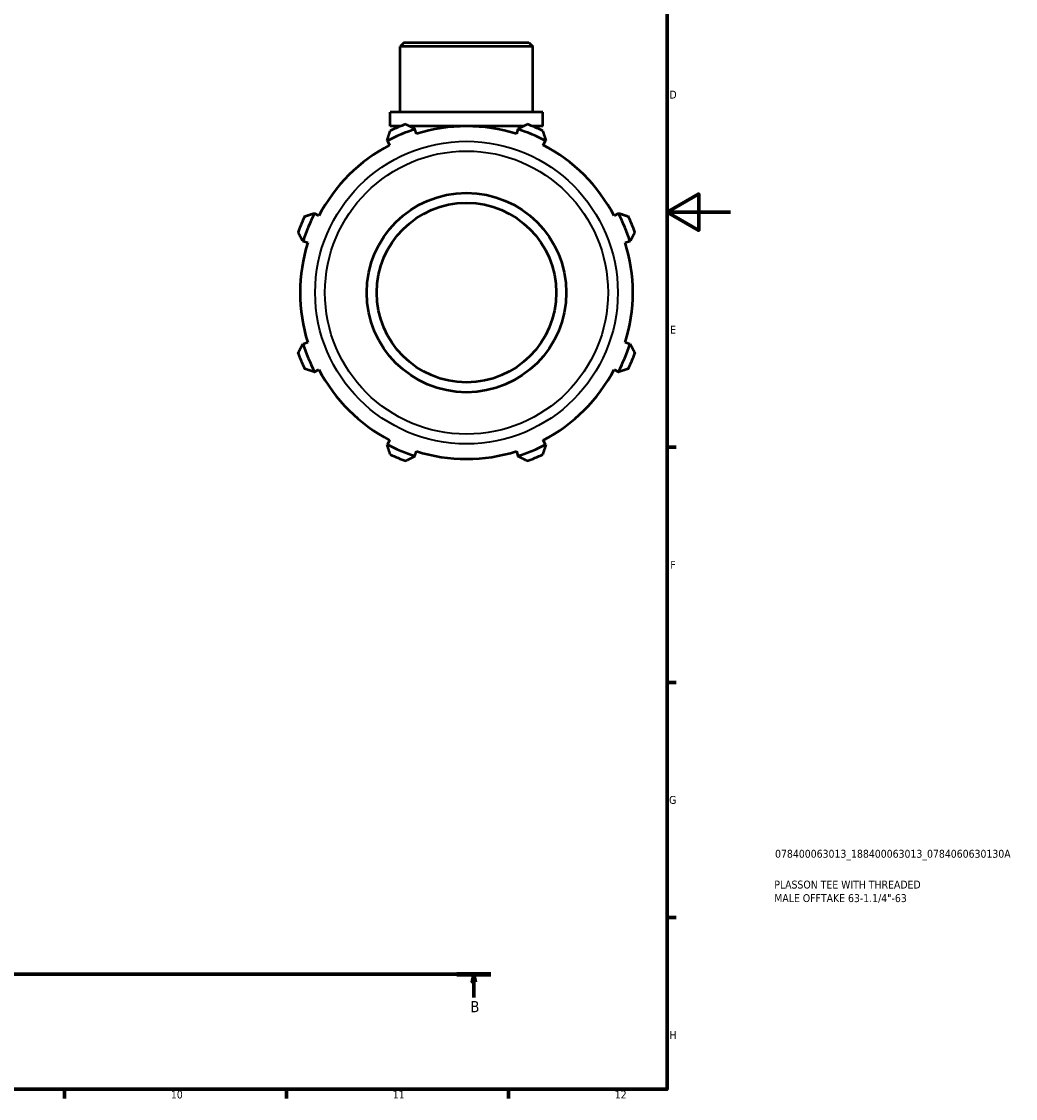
# Model space of a CAD drawing. Header units: millimetres. Extents: x 0 to 931, y 0 to 865.
# Tile 5 of 6: x 617 to 931, y 17 to 357. Entities that reach past the tile are written whole.
import ezdxf

# ---------------------------------------------------------------- set-up
doc = ezdxf.new("R2010")
doc.units = ezdxf.units.MM
doc.linetypes.add('CHAIN', pattern=[0.7087, 0.4724, -0.0591, 0.1181, -0.0591])
for name, color, linetype, lineweight in [('Border (ISO)', 7, 'Continuous', 70), ('Section Line (ISO)', 7, 'CHAIN', 70), ('Title (ISO)', 7, 'Continuous', 50), ('Visible (ISO)', 7, 'Continuous', 50), ('Visible Narrow (ISO)', 7, 'Continuous', 35)]:
    doc.layers.add(name, color=color, linetype=linetype, lineweight=lineweight)
doc.styles.add('Label Text (ISO)', font='tahoma.ttf')
doc.styles.add('Note Text (ISO)', font='tahoma.ttf')

# ---------------------------------------------------------------- blocks, each defined once
blk = doc.blocks.new('Borders Default Border')
at = {"layer": 'Border (ISO)'}
for p, q in [((821, 222.75), (823.9, 222.75)), ((821, 148.5), (823.9, 148.5)), ((821, 74.25), (823.9, 74.25)), ((630.75, 20), (630.75, 17.1)), ((700.83, 20), (700.83, 17.1)), ((770.92, 20), (770.92, 17.1))]:
    blk.add_line(p, q, dxfattribs=at)
at = {"layer": 'Border (ISO)', "flags": 128}
for points in [[(20, 20), (20, 574), (821, 574), (821, 20), (20, 20)], [(841, 297), (821, 297), (831, 302.77), (831, 291.23), (821, 297)]]:
    blk.add_lwpolyline(points, dxfattribs=at)
at = {"layer": 'Border (ISO)', "color": 232, "true_color": 0xca0064, "char_height": 2.5, "attachment_point": 7, "style": 'Note Text (ISO)'}
for s, insert in [('D', (821.73, 332.88)), ('E', (821.94, 258.63)), ('F', (822, 184.38)), ('G', (821.61, 110.08)), ('H', (821.74, 35.88)), ('12', (804.46, 17.1)), ('10', (664.29, 17.05)), ('11', (734.37, 17.1))]:
    blk.add_mtext(s, dxfattribs=dict(at, insert=insert))
blk = doc.blocks.new('Title Blocks ISO')
at = {"layer": 'Title (ISO)', "color": 232, "true_color": 0xca0064, "style": 'Note Text (ISO)'}
for tag, p in [('PART_NUMBER_001', (34.08, 73.13)), ('DESCRIPTION_001', (33.84, 63.4)), ('DESCRIPTION_002', (33.84, 59.12))]:
    blk.add_attdef(tag, p, '', height=2.5, dxfattribs=at)
blk = doc.blocks.new('2dTransSection0')
at = {"layer": 'Section Line (ISO)', "linetype": 'CHAIN'}
blk.add_line((180.86, 56.35), (765.34, 56.35), dxfattribs=at)
at = {"layer": 'Section Line (ISO)', "linetype": 'Continuous', "lineweight": 140}
blk.add_line((754.55, 56.35), (765.34, 56.35), dxfattribs=at)
at = {"layer": 'Section Line (ISO)', "linetype": 'Continuous'}
for p, q in [((759.95, 56.35), (759.45, 53.85)), ((759.95, 53.85), (759.95, 56.35)), ((760.45, 53.85), (759.95, 56.35)), ((759.45, 53.85), (760.45, 53.85)), ((759.95, 48.99), (759.95, 53.85))]:
    blk.add_line(p, q, dxfattribs=at)
at = {"layer": 'Section Line (ISO)', "linetype": 'Continuous', "flags": 128}
blk.add_lwpolyline([(760.45, 53.85), (759.95, 56.35), (759.45, 53.85), (760.45, 53.85)], dxfattribs=at)
at = {"layer": 'Section Line (ISO)'}
blk.add_solid([(760.45, 53.85), (759.95, 56.35), (759.45, 53.85), (760.45, 53.85)], dxfattribs=at)
at = {"layer": 'Section Line (ISO)', "insert": (758.88, 44.35), "char_height": 3.5, "attachment_point": 7, "style": 'Label Text (ISO)'}
blk.add_mtext('B', dxfattribs=at)

msp = doc.modelspace()

# ---------------------------------------------------------------- linework, layer by layer
at = {"layer": 'Visible (ISO)'}
for p, q in [((737.943, 350.598), (736.686, 349.341)), ((737.943, 350.598), (777.339, 350.598)), ((777.339, 350.598), (778.596, 349.341)), ((778.596, 349.341), (736.686, 349.341)), ((736.686, 328.598), (736.686, 349.341)), ((778.596, 328.598), (778.596, 349.341)), ((781.739, 328.598), (733.543, 328.598)), ((733.543, 324.198), (733.543, 328.598)), ((781.739, 324.198), (781.739, 328.598)), ((737.013, 324.198), (733.543, 324.198)), ((736.686, 324.069), (736.686, 324.198)), ((775.665, 324.198), (739.617, 324.198)), ((741.377, 323.181), (741.331, 323.328)), ((741.84, 321.711), (741.377, 323.181)), ((773.905, 323.181), (773.441, 321.711)), ((773.951, 323.328), (773.905, 323.181)), ((781.739, 324.198), (778.268, 324.198)), ((778.596, 324.069), (778.596, 324.198)), ((732.596, 319.71), (732.667, 319.573)), ((782.615, 319.573), (782.686, 319.71)), ((732.667, 319.573), (733.378, 318.206)), ((781.903, 318.206), (782.615, 319.573)), ((709.666, 296.572), (709.529, 296.643)), ((711.033, 295.861), (709.666, 296.572)), ((805.616, 296.572), (804.249, 295.861)), ((805.752, 296.643), (805.616, 296.572)), ((705.911, 287.908), (706.058, 287.862)), ((706.058, 287.862), (707.528, 287.399)), ((807.754, 287.399), (809.223, 287.862)), ((809.223, 287.862), (809.37, 287.908)), ((706.058, 255.334), (705.911, 255.288)), ((707.528, 255.798), (706.058, 255.334)), ((809.223, 255.334), (807.754, 255.798)), ((809.37, 255.288), (809.223, 255.334)), ((709.529, 246.553), (709.666, 246.624)), ((709.666, 246.624), (711.033, 247.336)), ((804.249, 247.336), (805.616, 246.624)), ((805.616, 246.624), (805.752, 246.553)), ((733.378, 224.99), (732.667, 223.623)), ((782.615, 223.623), (781.903, 224.99)), ((732.667, 223.623), (732.596, 223.487)), ((741.377, 220.016), (741.84, 221.485)), ((773.441, 221.485), (773.905, 220.016)), ((782.686, 223.487), (782.615, 223.623)), ((741.331, 219.869), (741.377, 220.016)), ((773.905, 220.016), (773.951, 219.869))]:
    msp.add_line(p, q, dxfattribs=at)
for radius in [31.5, 28.35]:
    msp.add_circle((757.641, 271.598), radius, dxfattribs=at)
for radius, start, end in [(54.086, 107.5, 117.5), (56.5, 109.79198, 115.20802), (52.545, 72.5, 107.5), (54.086, 62.5, 72.5), (56.5, 64.79198, 70.20802), (52.545, 117.5, 152.5), (52.545, 27.5, 62.5), (54.086, 152.5, 162.5), (54.086, 17.5, 27.5), (56.5, 154.79198, 160.20802), (56.5, 19.79198, 25.20802), (52.545, 162.5, 197.5), (52.545, 342.5, 17.5), (54.086, 197.5, 207.5), (54.086, 332.5, 342.5), (56.5, 199.79198, 205.20802), (56.5, 334.79198, 340.20802), (52.545, 207.5, 242.5), (52.545, 297.5, 332.5), (54.086, 242.5, 252.5), (52.545, 252.5, 287.5), (54.086, 287.5, 297.5), (56.5, 244.79198, 250.20802), (56.5, 289.79198, 295.20802)]:
    msp.add_arc((757.641, 271.598), radius, start, end, dxfattribs=at)
for points, weights in [([(738.51, 324.761), (739.949, 324.03), (741.331, 323.328)], [1, 1.00043752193, 1.00005819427]), ([(773.951, 323.328), (775.333, 324.03), (776.772, 324.761)], [1.00005819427, 1.00043752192, 1]), ([(732.596, 319.71), (733.076, 321.183), (733.577, 322.718)], [1.00005819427, 1.00043752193, 1]), ([(781.705, 322.718), (782.205, 321.183), (782.686, 319.71)], [1, 1.00043752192, 1.00005819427]), ([(706.522, 295.662), (708.056, 296.163), (709.529, 296.643)], [1, 1.00043752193, 1.00005819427]), ([(805.752, 296.643), (807.226, 296.163), (808.76, 295.662)], [1.00005819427, 1.00043752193, 1]), ([(705.911, 287.908), (705.209, 289.29), (704.478, 290.729)], [1.00005819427, 1.00043752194, 1]), ([(810.803, 290.729), (810.072, 289.29), (809.37, 287.908)], [1, 1.00043752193, 1.00005819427]), ([(704.478, 252.467), (705.209, 253.906), (705.911, 255.288)], [1, 1.00043752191, 1.00005819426]), ([(809.37, 255.288), (810.072, 253.906), (810.803, 252.467)], [1.00005819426, 1.00043752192, 1]), ([(709.529, 246.553), (708.056, 247.034), (706.522, 247.534)], [1.00005819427, 1.00043752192, 1]), ([(808.76, 247.534), (807.226, 247.034), (805.752, 246.553)], [1, 1.00043752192, 1.00005819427]), ([(733.577, 220.479), (733.076, 222.013), (732.596, 223.487)], [1, 1.00043752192, 1.00005819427]), ([(782.686, 223.487), (782.205, 222.013), (781.705, 220.479)], [1.00005819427, 1.00043752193, 1]), ([(741.331, 219.869), (739.949, 219.167), (738.51, 218.436)], [1.00005819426, 1.00043752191, 1]), ([(776.772, 218.436), (775.333, 219.167), (773.951, 219.869)], [1, 1.00043752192, 1.00005819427])]:
    msp.add_rational_spline(points, weights, degree=2, dxfattribs=at)
at = {"layer": 'Visible Narrow (ISO)'}
for radius in [47.78, 44.699]:
    msp.add_circle((757.641, 271.598), radius, dxfattribs=at)

# ---------------------------------------------------------------- block references
msp.add_blockref('Borders Default Border', (0, 0))
msp.add_blockref('Title Blocks ISO', (821, 20)).add_auto_attribs({'PART_NUMBER_001': '078400063013_188400063013_0784060630130A', 'DESCRIPTION_001': 'PLASSON TEE WITH THREADED', 'DESCRIPTION_002': 'MALE OFFTAKE 63-1.1/4"-63'})
at = {"layer": 'Section Line (ISO)'}
msp.add_blockref('2dTransSection0', (0, 0), dxfattribs=at)

doc.saveas('drawing.dxf')
